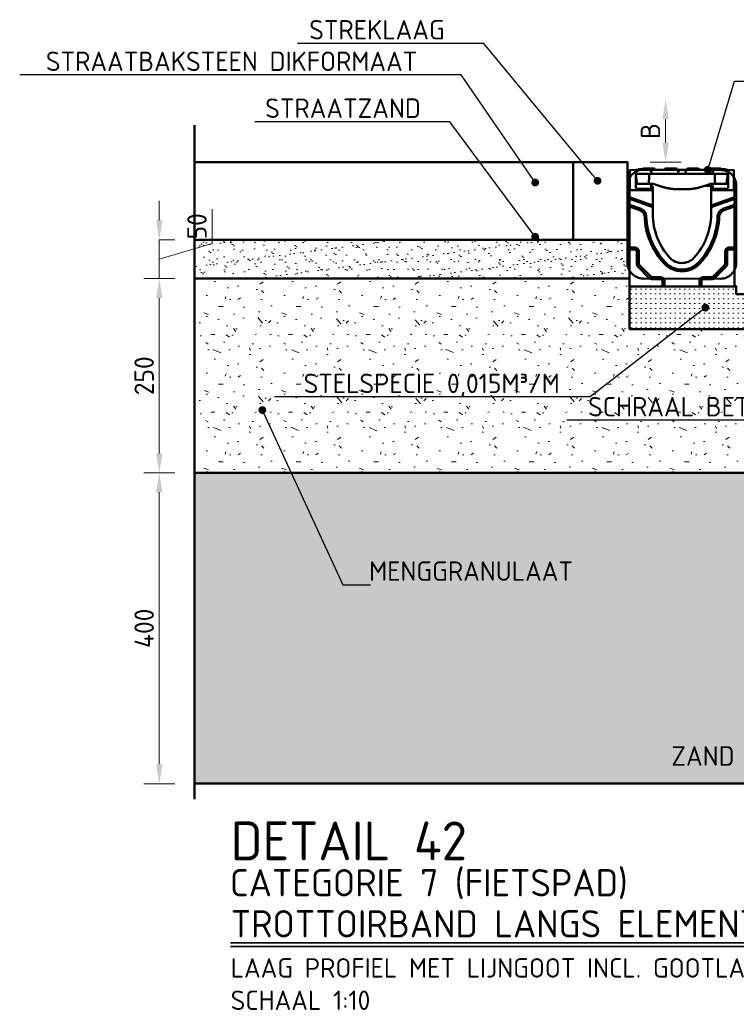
# Model space of a CAD drawing. Header units: metres. Extents: x 92403 to 95147, y 464428 to 465602.
# Tile 252 of 256: x 92607.55 to 92608.473, y 465104.414 to 465105.681. Entities that reach past the tile are written whole.
import ezdxf
from ezdxf import colors
from ezdxf.entities.mleader import LeaderData, LeaderLine
from ezdxf.math import Vec2, Vec3

# ---------------------------------------------------------------- set-up
doc = ezdxf.new("R2010")
doc.units = ezdxf.units.M
doc.linetypes.add('HIDDEN', pattern=[2.373, 1.58, -0.793])
doc.linetypes.add('XX-PROJECTGRENS', pattern=[18, 12, -3, 0, -3])
doc.layers.get('0').update_dxf_attribs({"linetype": 'CONTINUOUS'})
doc.layers.get('Defpoints').update_dxf_attribs({"linetype": 'CONTINUOUS'})
for name, color, linetype, lineweight in [('N-WE-GW-GROND_ZAND_CUNETZAND-AD-10', 7, 'CONTINUOUS', 18), ('N-WE-GW-GROND_ZAND_CUNETZAND-WERK-T25', 7, 'CONTINUOUS', 25), ('N-WE-KG-PROJECTGRENS-GD', 7, 'XX-PROJECTGRENS', 50), ('N-WE-RI-HWA_GOOT_LIJNGOOT-GD', 150, 'CONTINUOUS', 50), ('N-WE-VH-VERHARDING_ASFALT-GD', 252, 'CONTINUOUS', 50), ('N-WE-VH-VERHARDING_ASFALT-T25', 7, 'CONTINUOUS', 25), ('N-WE-VH-VERHARDING_BETON_SCHRAAL-GD', 252, 'CONTINUOUS', 50), ('N-WE-VH-VERHARDING_FUNDERING-AD-10', 252, 'CONTINUOUS', 18), ('N-WE-VH-VERHARDING_NATUURSTEEN-GD', 252, 'CONTINUOUS', 50), ('N-XX-GW-GROND_ZAND_FUNDERINGSZAND-AD-10', 7, 'CONTINUOUS', 18), ('X-XX-AL-TEKENBLAD_TITELBLOK-T25', 7, 'CONTINUOUS', 25), ('X-XX-AL-TEKENBLAD_TITELBLOK-T35', 50, 'CONTINUOUS', 35), ('X-XX-AL-TEKENBLAD_TITELBLOK-T50', 130, 'CONTINUOUS', 50), ('X-XX-AL-VERWIJZING_DETAIL-M', 7, 'CONTINUOUS', 18)]:
    doc.layers.add(name, color=color, linetype=linetype, lineweight=lineweight)
doc.styles.add('NLCS-ISO-ANNOTATIVE-T25', font='NLCS-ISO.ttf', dxfattribs={"height": 2.5})
doc.styles.add('NLCS-ISO-M10-T25', font='NLCS-ISO.ttf', dxfattribs={"height": 0.025})
doc.styles.add('NLCS-ISO-M10-T35', font='NLCS-ISO.ttf', dxfattribs={"height": 0.035})
doc.styles.add('NLCS-ISO-M10-T50', font='NLCS-ISO.ttf', dxfattribs={"height": 0.05})
doc.dimstyles.new('NLCS-M10-T25-PIJL_L2_H1', dxfattribs={"dimscale": 0.01, "dimtxt": 2.5, "dimasz": 2.5, "dimexe": 2, "dimexo": 2, "dimgap": 0.7, "dimtad": 1, "dimzin": 0, "dimdsep": 46, "dimtxsty": 'NLCS-ISO-M10-T25', "dimcen": 2.5, "dimdle": 2, "dimclrd": 256, "dimclre": 256, "dimclrt": 7, "dimadec": 1, "dimazin": 0, "dimtfac": 1, "dimtdec": 3, "dimtofl": 0, "dimtmove": 1, "dimatfit": 0, "dimfxl": 2, "dimfxlon": 1, "dimtfillclr": 256, "dimtolj": 1, "dimtzin": 0, "dimlwd": -1, "dimlwe": -1, "dimarcsym": 0})

# ---------------------------------------------------------------- blocks, each defined once
blk = doc.blocks.new('*D649')
at = {"layer": 'Defpoints', "color": 0, "transparency": 16777216}
for p in [(92607.7302, 465105.0982), (92607.7302, 465104.6982), (92607.7755, 465104.6982)]:
    blk.add_point(p, dxfattribs=at)
at = {"layer": 'X-XX-AL-VERWIJZING_DETAIL-M', "transparency": 16777216}
for p, q in [((92607.7302, 465105.0982), (92607.7502, 465105.0982)), ((92607.7302, 465105.0732), (92607.7302, 465104.7232)), ((92607.7502, 465104.6982), (92607.7102, 465104.6982))]:
    blk.add_line(p, q, dxfattribs=at)
for points in [[(92607.726, 465105.0732), (92607.7343, 465105.0732), (92607.7302, 465105.0982)], [(92607.726, 465104.7232), (92607.7343, 465104.7232), (92607.7302, 465104.6982)]]:
    blk.add_solid(points, dxfattribs=at)
at = {"layer": 'X-XX-AL-VERWIJZING_DETAIL-M', "color": 7, "transparency": 16777216, "insert": (92607.7107, 465104.8982), "char_height": 0.025, "attachment_point": 5, "rotation": 90, "style": 'NLCS-ISO-M10-T25'}
blk.add_mtext('\\A1;400', dxfattribs=at)
blk = doc.blocks.new('_Dot')
at = {"color": 0, "linetype": 'ByBlock', "lineweight": -2}
blk.add_line((-0.5, 0), (-1, 0), dxfattribs=at)
at = {"color": 0, "linetype": 'ByBlock', "const_width": 0.5}
blk.add_lwpolyline([(-0.25, 0, 1), (0.25, 0, 1)], format="xyb", close=True, dxfattribs=at)
blk = doc.blocks.new('*D651')
at = {"layer": 'Defpoints', "color": 0, "transparency": 16777216}
for p in [(92607.7755, 465105.3482), (92607.7302, 465105.0982), (92607.7755, 465105.0982)]:
    blk.add_point(p, dxfattribs=at)
at = {"layer": 'X-XX-AL-VERWIJZING_DETAIL-M', "transparency": 16777216}
for p, q in [((92607.7502, 465105.3482), (92607.7102, 465105.3482)), ((92607.7302, 465105.3232), (92607.7302, 465105.1232)), ((92607.7502, 465105.0982), (92607.7102, 465105.0982))]:
    blk.add_line(p, q, dxfattribs=at)
for points in [[(92607.726, 465105.3232), (92607.7343, 465105.3232), (92607.7302, 465105.3482)], [(92607.726, 465105.1232), (92607.7343, 465105.1232), (92607.7302, 465105.0982)]]:
    blk.add_solid(points, dxfattribs=at)
at = {"layer": 'X-XX-AL-VERWIJZING_DETAIL-M', "color": 7, "transparency": 16777216, "insert": (92607.7107, 465105.2232), "char_height": 0.025, "attachment_point": 5, "rotation": 90, "style": 'NLCS-ISO-M10-T25'}
blk.add_mtext('\\A1;250', dxfattribs=at)
blk = doc.blocks.new('*D652')
at = {"layer": 'Defpoints', "color": 0, "transparency": 16777216}
for p in [(92607.7302, 465105.3982), (92607.7302, 465105.3982), (92607.7302, 465105.3482)]:
    blk.add_point(p, dxfattribs=at)
at = {"layer": 'X-XX-AL-VERWIJZING_DETAIL-M', "transparency": 16777216}
for p, q in [((92607.7302, 465105.4232), (92607.7302, 465105.4482)), ((92607.7982, 465105.3936), (92607.7982, 465105.4376)), ((92607.7302, 465105.3982), (92607.7502, 465105.3982)), ((92607.7302, 465105.3482), (92607.7302, 465105.3982)), ((92607.7302, 465105.3732), (92607.7982, 465105.3936)), ((92607.7302, 465105.3482), (92607.7502, 465105.3482)), ((92607.7302, 465105.3232), (92607.7302, 465105.2982))]:
    blk.add_line(p, q, dxfattribs=at)
for points in [[(92607.726, 465105.4232), (92607.7343, 465105.4232), (92607.7302, 465105.3982)], [(92607.726, 465105.3232), (92607.7343, 465105.3232), (92607.7302, 465105.3482)]]:
    blk.add_solid(points, dxfattribs=at)
at = {"layer": 'X-XX-AL-VERWIJZING_DETAIL-M', "color": 7, "transparency": 16777216, "insert": (92607.7787, 465105.4156), "char_height": 0.025, "attachment_point": 5, "rotation": 90, "style": 'NLCS-ISO-M10-T25'}
blk.add_mtext('\\A1;50', dxfattribs=at)
blk = doc.blocks.new('*D825')
at = {"layer": 'Defpoints', "color": 0, "transparency": 16777216}
for p in [(92608.382, 465105.5782), (92608.51, 465105.5782), (92608.3331, 465105.4982)]:
    blk.add_point(p, dxfattribs=at)
at = {"layer": 'X-XX-AL-VERWIJZING_DETAIL-M', "transparency": 16777216}
for p, q in [((92608.382, 465105.5232), (92608.382, 465105.5532)), ((92608.362, 465105.4982), (92608.402, 465105.4982))]:
    blk.add_line(p, q, dxfattribs=at)
for points in [[(92608.3778, 465105.5532), (92608.3861, 465105.5532), (92608.382, 465105.5782)], [(92608.3778, 465105.5232), (92608.3861, 465105.5232), (92608.382, 465105.4982)]]:
    blk.add_solid(points, dxfattribs=at)
at = {"layer": 'X-XX-AL-VERWIJZING_DETAIL-M', "color": 7, "transparency": 16777216, "insert": (92608.3625, 465105.5382), "char_height": 0.025, "attachment_point": 5, "rotation": 90, "style": 'NLCS-ISO-M10-T25'}
blk.add_mtext('\\A1;B', dxfattribs=at)
blk = doc.blocks.new('Goot')
at = {"color": 8}
for p, q in [((0.008, 0.1496), (0.0005, 0.15)), ((0.0005, 0.15), (0.0005, 0.124)), ((0.0082, 0.1496), (0.008, 0.1496)), ((0.008, 0.127), (0.008, 0.1496)), ((0.0082, 0.15), (0.0251, 0.15)), ((0.0082, 0.145), (0.0082, 0.15)), ((0.0082, 0.145), (0.0095, 0.1329)), ((0.0283, 0.145), (0.0082, 0.145)), ((0.0342, 0.15), (0.0251, 0.15)), ((0.0283, 0.145), (0.0281, 0.1472)), ((0.0283, 0.145), (0.0342, 0.145)), ((0.0565, 0.15), (0.0342, 0.15)), ((0.0342, 0.145), (0.0565, 0.145)), ((0.0656, 0.15), (0.0565, 0.15)), ((0.0565, 0.145), (0.0625, 0.145)), ((0.0626, 0.1472), (0.0625, 0.145)), ((0.0725, 0.145), (0.0625, 0.145)), ((0.0656, 0.15), (0.0694, 0.15)), ((0.0785, 0.15), (0.0694, 0.15)), ((0.0725, 0.145), (0.0724, 0.1472)), ((0.0725, 0.145), (0.0785, 0.145)), ((0.1007, 0.15), (0.0785, 0.15)), ((0.0785, 0.145), (0.1007, 0.145)), ((0.1099, 0.15), (0.1007, 0.15)), ((0.1007, 0.145), (0.1067, 0.145)), ((0.1069, 0.1472), (0.1067, 0.145)), ((0.1267, 0.145), (0.1067, 0.145)), ((0.1097, 0.1437), (0.1097, 0.1437)), ((0.1099, 0.15), (0.1267, 0.15)), ((0.1249, 0.1328), (0.1267, 0.145)), ((0.1267, 0.15), (0.1267, 0.145)), ((0.127, 0.1496), (0.1267, 0.1496)), ((0.1345, 0.15), (0.127, 0.1496)), ((0.127, 0.1496), (0.127, 0.127)), ((0.1345, 0.124), (0.1345, 0.15)), ((0.026, 0.132), (0.01, 0.132)), ((0.0105, 0.132), (0.0106, 0.132)), ((0.0106, 0.132), (0.011, 0.132)), ((0.011, 0.132), (0.0249, 0.132)), ((0.0249, 0.1329), (0.0249, 0.132)), ((0.0249, 0.132), (0.0254, 0.132)), ((0.0254, 0.132), (0.03, 0.132)), ((0.028, 0.1304), (0.0278, 0.1265)), ((0.0279, 0.1285), (0.03, 0.1285)), ((0.028, 0.1305), (0.028, 0.131)), ((0.028, 0.1305), (0.028, 0.1304)), ((0.03, 0.1285), (0.03, 0.128)), ((0.03, 0.128), (0.03, 0.126)), ((0.0316, 0.1317), (0.0356, 0.1304)), ((0.0356, 0.1304), (0.0422, 0.1283)), ((0.0928, 0.1283), (0.0994, 0.1304)), ((0.0969, 0.1296), (0.107, 0.1296)), ((0.0994, 0.1304), (0.1034, 0.1317)), ((0.105, 0.132), (0.1096, 0.132)), ((0.105, 0.128), (0.105, 0.1285)), ((0.105, 0.1285), (0.1071, 0.1285)), ((0.105, 0.126), (0.105, 0.128)), ((0.107, 0.1305), (0.107, 0.131)), ((0.107, 0.1304), (0.107, 0.1305)), ((0.1072, 0.1265), (0.107, 0.1304)), ((0.107, 0.1304), (0.1072, 0.1265)), ((0.125, 0.132), (0.109, 0.132)), ((0.1096, 0.132), (0.1101, 0.132)), ((0.1101, 0.1329), (0.1101, 0.132)), ((0.1101, 0.132), (0.1234, 0.132)), ((0.114, 0.132), (0.114, 0.132)), ((0.1155, 0.132), (0.1155, 0.132)), ((0.1157, 0.132), (0.1157, 0.132)), ((0.1234, 0.132), (0.1239, 0.132)), ((0, 0.115), (0, 0.124)), ((0.03, 0.124), (0, 0.124)), ((0, 0.1127), (0, 0.115)), ((0.03, 0.1256), (0.009, 0.126)), ((0.03, 0.1256), (0.03, 0.126)), ((0.03, 0.124), (0.03, 0.1256)), ((0.03, 0.1041), (0.03, 0.124)), ((0.0625, 0.125), (0.0725, 0.125)), ((0.126, 0.126), (0.105, 0.1256)), ((0.105, 0.126), (0.105, 0.1256)), ((0.105, 0.124), (0.105, 0.1256)), ((0.105, 0.124), (0.105, 0.1041)), ((0.135, 0.124), (0.105, 0.124)), ((0.135, 0.124), (0.135, 0.115)), ((0.135, 0.115), (0.135, 0.1127)), ((0, 0.105), (0, 0.1127)), ((0, 0.1028), (0, 0.105)), ((0, 0.05), (0, 0.1028)), ((0.03, 0.1041), (0.03, 0.1018)), ((0.03, 0.1018), (0.03, 0.093)), ((0.105, 0.1018), (0.105, 0.1041)), ((0.105, 0.093), (0.105, 0.1018)), ((0.135, 0.1127), (0.135, 0.105)), ((0.135, 0.105), (0.135, 0.1028)), ((0.135, 0.1028), (0.135, 0.05)), ((0, 0.0473), (0, 0.05)), ((0, 0), (0, 0.0473)), ((0.135, 0.05), (0.135, 0.0473)), ((0.135, 0.0473), (0.135, 0)), ((0.0423, 0), (0, 0)), ((0.045, 0), (0.0423, 0)), ((0.09, 0), (0.045, 0)), ((0.0927, 0), (0.09, 0)), ((0.135, 0), (0.0927, 0))]:
    blk.add_line(p, q, dxfattribs=at)
at = {"color": 8, "transparency": 33554687}
for p, q in [((0.0169, 0.151), (0.0115, 0.151)), ((0.0115, 0.151), (0.0115, 0.15)), ((0.0168, 0.1506), (0.0167, 0.15)), ((0.0178, 0.1515), (0.0203, 0.1515)), ((0.0293, 0.1515), (0.0203, 0.1515)), ((0.0293, 0.1515), (0.0317, 0.1515)), ((0.0327, 0.1506), (0.0327, 0.15)), ((0.0453, 0.1506), (0.0452, 0.15)), ((0.0463, 0.1515), (0.0488, 0.1515)), ((0.0578, 0.1515), (0.0488, 0.1515)), ((0.0578, 0.1515), (0.0602, 0.1515)), ((0.0612, 0.1506), (0.0612, 0.15)), ((0.0738, 0.1506), (0.0737, 0.15)), ((0.0748, 0.1515), (0.0773, 0.1515)), ((0.0862, 0.1515), (0.0773, 0.1515)), ((0.0862, 0.1515), (0.0887, 0.1515)), ((0.0897, 0.1506), (0.0897, 0.15)), ((0.1023, 0.1506), (0.1022, 0.15)), ((0.1033, 0.1515), (0.1058, 0.1515)), ((0.1147, 0.1515), (0.1058, 0.1515)), ((0.1147, 0.1515), (0.1172, 0.1515)), ((0.1183, 0.151), (0.1181, 0.151)), ((0.1182, 0.1506), (0.1182, 0.15)), ((0.1213, 0.151), (0.1183, 0.151)), ((0.1232, 0.151), (0.1213, 0.151)), ((0.1234, 0.151), (0.1232, 0.151)), ((0.1234, 0.151), (0.1234, 0.15)), ((0, 0.115), (0.03, 0.1041)), ((0.105, 0.1041), (0.135, 0.115)), ((0.03, 0.1018), (0, 0.1127)), ((0, 0.105), (0.015, 0.0996)), ((0.0143, 0.0976), (0, 0.1028)), ((0.135, 0.1127), (0.105, 0.1018)), ((0.12, 0.0996), (0.135, 0.105)), ((0.135, 0.1028), (0.1207, 0.0976)), ((0, 0.05), (0.007, 0.05)), ((0.007, 0.0473), (0, 0.0473)), ((0.0093, 0.03), (0.0093, 0.045)), ((0.012, 0.045), (0.012, 0.03)), ((0.123, 0.03), (0.123, 0.045)), ((0.1257, 0.045), (0.1257, 0.03)), ((0.128, 0.05), (0.135, 0.05)), ((0.135, 0.0473), (0.128, 0.0473)), ((0.0135, 0.0265), (0.0265, 0.0135)), ((0.1085, 0.0135), (0.1215, 0.0265)), ((0.0246, 0.0116), (0.0116, 0.0246)), ((0.1234, 0.0246), (0.1104, 0.0116)), ((0.03, 0.012), (0.04, 0.012)), ((0.04, 0.0093), (0.03, 0.0093)), ((0.0423, 0), (0.0423, 0.007)), ((0.045, 0.007), (0.045, 0)), ((0.09, 0), (0.09, 0.007)), ((0.0927, 0.007), (0.0927, 0)), ((0.095, 0.012), (0.105, 0.012)), ((0.105, 0.0093), (0.095, 0.0093))]:
    blk.add_line(p, q, dxfattribs=at)
at = {"color": 8, "flags": 128}
for points in [[(0.0253, 0.1436), (0.0253, 0.1431), (0.0253, 0.1427), (0.0253, 0.1422), (0.0253, 0.1418), (0.0252, 0.1414), (0.0252, 0.1409), (0.0252, 0.1405), (0.0252, 0.14), (0.0252, 0.1396), (0.0251, 0.1391), (0.0251, 0.1387), (0.0251, 0.1383), (0.0251, 0.1378), (0.0251, 0.1374), (0.025, 0.1369), (0.025, 0.1365), (0.025, 0.136), (0.025, 0.1356), (0.025, 0.1352), (0.025, 0.1347), (0.0249, 0.1343), (0.0249, 0.1338), (0.0249, 0.1334), (0.0249, 0.1329)], [(0.0258, 0.145), (0.0257, 0.1449), (0.0257, 0.1449), (0.0257, 0.1448), (0.0257, 0.1448), (0.0256, 0.1447), (0.0256, 0.1447), (0.0256, 0.1446), (0.0255, 0.1446), (0.0255, 0.1445), (0.0255, 0.1444), (0.0255, 0.1444), (0.0255, 0.1443), (0.0254, 0.1443), (0.0254, 0.1442), (0.0254, 0.1441), (0.0254, 0.1441), (0.0254, 0.144), (0.0254, 0.144), (0.0254, 0.1439), (0.0254, 0.1438), (0.0254, 0.1438), (0.0253, 0.1437), (0.0253, 0.1436), (0.0253, 0.1436)], [(0.1097, 0.1436), (0.1097, 0.1436), (0.1097, 0.1437), (0.1096, 0.1438), (0.1096, 0.1438), (0.1096, 0.1439), (0.1096, 0.144), (0.1096, 0.144), (0.1096, 0.1441), (0.1096, 0.1441), (0.1096, 0.1442), (0.1096, 0.1443), (0.1095, 0.1443), (0.1095, 0.1444), (0.1095, 0.1444), (0.1095, 0.1445), (0.1095, 0.1446), (0.1094, 0.1446), (0.1094, 0.1447), (0.1094, 0.1447), (0.1093, 0.1448), (0.1093, 0.1448), (0.1093, 0.1449), (0.1093, 0.1449), (0.1092, 0.145)], [(0.1101, 0.1329), (0.1101, 0.1334), (0.1101, 0.1338), (0.1101, 0.1343), (0.11, 0.1347), (0.11, 0.1352), (0.11, 0.1356), (0.11, 0.136), (0.11, 0.1365), (0.11, 0.1369), (0.1099, 0.1374), (0.1099, 0.1378), (0.1099, 0.1383), (0.1099, 0.1387), (0.1099, 0.1391), (0.1098, 0.1396), (0.1098, 0.14), (0.1098, 0.1405), (0.1098, 0.1409), (0.1098, 0.1414), (0.1097, 0.1418), (0.1097, 0.1422), (0.1097, 0.1427), (0.1097, 0.1431), (0.1097, 0.1436)], [(0.03, 0.132), (0.0301, 0.132), (0.0301, 0.132), (0.0302, 0.132), (0.0303, 0.132), (0.0303, 0.132), (0.0304, 0.132), (0.0304, 0.132), (0.0305, 0.132), (0.0306, 0.132), (0.0306, 0.132), (0.0307, 0.132), (0.0308, 0.1319), (0.0308, 0.1319), (0.0309, 0.1319), (0.031, 0.1319), (0.031, 0.1319), (0.0311, 0.1319), (0.0312, 0.1319), (0.0312, 0.1318), (0.0313, 0.1318), (0.0314, 0.1318), (0.0314, 0.1318), (0.0315, 0.1318), (0.0316, 0.1317)], [(0.0422, 0.1283), (0.043, 0.128), (0.0438, 0.1277), (0.0447, 0.1275), (0.0455, 0.1273), (0.0463, 0.127), (0.0472, 0.1268), (0.048, 0.1266), (0.0488, 0.1265), (0.0497, 0.1263), (0.0505, 0.1261), (0.0514, 0.126), (0.0522, 0.1258), (0.0531, 0.1257), (0.0539, 0.1256), (0.0548, 0.1255), (0.0556, 0.1254), (0.0565, 0.1253), (0.0573, 0.1252), (0.0582, 0.1251), (0.059, 0.1251), (0.0599, 0.1251), (0.0608, 0.125), (0.0616, 0.125), (0.0625, 0.125)], [(0.0725, 0.125), (0.0734, 0.125), (0.0742, 0.125), (0.0751, 0.1251), (0.076, 0.1251), (0.0768, 0.1251), (0.0777, 0.1252), (0.0785, 0.1253), (0.0794, 0.1254), (0.0802, 0.1255), (0.0811, 0.1256), (0.0819, 0.1257), (0.0828, 0.1258), (0.0836, 0.126), (0.0845, 0.1261), (0.0853, 0.1263), (0.0862, 0.1265), (0.087, 0.1266), (0.0878, 0.1268), (0.0887, 0.127), (0.0895, 0.1273), (0.0903, 0.1275), (0.0912, 0.1277), (0.092, 0.128), (0.0928, 0.1283)], [(0.1034, 0.1317), (0.1035, 0.1318), (0.1036, 0.1318), (0.1036, 0.1318), (0.1037, 0.1318), (0.1038, 0.1318), (0.1038, 0.1319), (0.1039, 0.1319), (0.104, 0.1319), (0.104, 0.1319), (0.1041, 0.1319), (0.1042, 0.1319), (0.1042, 0.1319), (0.1043, 0.132), (0.1044, 0.132), (0.1044, 0.132), (0.1045, 0.132), (0.1046, 0.132), (0.1046, 0.132), (0.1047, 0.132), (0.1047, 0.132), (0.1048, 0.132), (0.1049, 0.132), (0.1049, 0.132), (0.105, 0.132)], [(0.107, 0.131), (0.1071, 0.1312), (0.1071, 0.1314), (0.1072, 0.1316), (0.1073, 0.1317), (0.1075, 0.1318), (0.1077, 0.1319), (0.1078, 0.132), (0.1079, 0.132), (0.108, 0.132), (0.108, 0.132), (0.1081, 0.132), (0.1082, 0.132), (0.1083, 0.132), (0.1085, 0.132), (0.1087, 0.132), (0.1088, 0.132), (0.109, 0.132)], [(0.125, 0.132), (0.1252, 0.132), (0.1253, 0.132), (0.1255, 0.132), (0.1257, 0.132), (0.1258, 0.132), (0.1259, 0.132), (0.126, 0.132), (0.126, 0.132), (0.1261, 0.132), (0.1262, 0.132), (0.1263, 0.1319), (0.1265, 0.1318), (0.1267, 0.1317), (0.1268, 0.1316), (0.1269, 0.1314), (0.1269, 0.1312), (0.127, 0.131)]]:
    blk.add_lwpolyline(points, dxfattribs=at)
at = {"color": 8, "transparency": 33554687}
for centre, radius, start, end in [((0.0178, 0.1505), 0.001, 90, 177), ((0.0317, 0.1505), 0.001, 3, 90), ((0.0463, 0.1505), 0.001, 90, 177), ((0.0602, 0.1505), 0.001, 3, 90), ((0.0748, 0.1505), 0.001, 90, 177), ((0.0887, 0.1505), 0.001, 3, 90), ((0.1033, 0.1505), 0.001, 90, 177), ((0.1172, 0.1505), 0.001, 3, 90), ((0.0115, 0.09), 0.008, 1.6719, 70), ((0.0115, 0.09), 0.0101, 1.6719, 70), ((0.1127, 0.093), 0.0932, 181.6719, 222.8955), ((0.1127, 0.093), 0.0911, 181.6719, 222.8955), ((0.0223, 0.093), 0.0911, 317.1045, 358.3281), ((0.0223, 0.093), 0.0932, 317.1045, 358.3281), ((0.1235, 0.09), 0.0101, 110, 178.3281), ((0.1235, 0.09), 0.008, 110, 178.3281), ((0.007, 0.045), 0.005, 0, 90), ((0.007, 0.045), 0.00232, 0, 90), ((0.128, 0.045), 0.005, 90, 180), ((0.128, 0.045), 0.00232, 90, 180), ((0.017, 0.03), 0.00768, 180, 225), ((0.017, 0.03), 0.005, 180, 225), ((0.0675, 0.051), 0.0315, 222.8955, 317.1045), ((0.0675, 0.051), 0.0294, 222.8955, 317.1045), ((0.118, 0.03), 0.005, 315, 0), ((0.118, 0.03), 0.00768, 315, 0), ((0.03, 0.017), 0.005, 225, 270), ((0.105, 0.017), 0.005, 270, 315), ((0.03, 0.017), 0.00768, 225, 270), ((0.04, 0.007), 0.005, 0, 90), ((0.04, 0.007), 0.00232, 0, 90), ((0.095, 0.007), 0.005, 90, 180), ((0.095, 0.007), 0.00232, 90, 180), ((0.105, 0.017), 0.00768, 270, 315)]:
    blk.add_arc(centre, radius, start, end, dxfattribs=at)
at = {"color": 8}
for centre, radius, start, end in [((0.0251, 0.147), 0.003, 3.0009, 90.0004), ((0.0656, 0.147), 0.003, 89.9996, 176.9991), ((0.0694, 0.147), 0.003, 3.0009, 90.0004), ((0.1099, 0.147), 0.003, 89.9996, 176.9991), ((0.0105, 0.133), 0.001, 186, 270), ((0.1239, 0.133), 0.001, 270, 351.2538), ((0.1127, 0.093), 0.0827, 180, 222.8955), ((0.0223, 0.093), 0.0827, 317.1045, 0), ((0.0675, 0.051), 0.021, 222.8955, 317.1045)]:
    blk.add_arc(centre, radius, start, end, dxfattribs=at)
for centre, major_axis, ratio, start_param, end_param in [((0.009, 0.131), (-0.000999, 0.000052), 0.999998, 4.764749, 6.283185), ((0.009, 0.127), (0, -0.001), 0.999998, 4.712389, 6.265732), ((0.01, 0.132), (-0.001, 0), 0.002004, 4.715128, 6.283185), ((0.026, 0.132), (-0.001, 0), 0.002004, 3.141593, 4.70965), ((0.027, 0.131), (0.000999, 0.000052), 0.999998, 0, 1.518436), ((0.126, 0.127), (0, -0.001), 0.999998, 0.017453, 1.570796), ((0.0268, 0.1266), (0.00089, 0.000455), 0.999999, 4.712389, 5.758053), ((0.1082, 0.1266), (-0.000999, -0.000052), 0.999998, 0, 1.045664)]:
    blk.add_ellipse(centre, major_axis=major_axis, ratio=ratio, start_param=start_param, end_param=end_param, dxfattribs=at)

msp = doc.modelspace()

# ---------------------------------------------------------------- hatches: boundary and pattern name
at = {"layer": 'N-WE-GW-GROND_ZAND_CUNETZAND-AD-10'}
h = msp.add_hatch(dxfattribs=at)
h.set_pattern_fill('AGW-GROND_ZAND_CUNETZAND', color=256, scale=0.01, pattern_type=2)
h.set_pattern_definition([(0, (2984.62546, 6083.342321), (0.00625, 0.00625), [0, -0.0125])])
h.paths.add_polyline_path([(92609.073093, 465104.698243), (92609.073093, 465105.098243), (92607.988159, 465105.098243), (92607.775536, 465105.098243), (92607.775536, 465104.698243)])
at = {"layer": 'N-WE-VH-VERHARDING_FUNDERING-AD-10'}
h = msp.add_hatch(dxfattribs=at)
h.set_pattern_fill('AVH-FUNDERING_GRANULAAT', color=256, scale=0.01, pattern_type=2)
h.set_pattern_definition([(0, (2984.72046, 6083.45632), (0, 0.1), [0, -0.1]), (0, (2984.72146, 6083.42132), (0, 0.1), [0, -0.1]), (0, (2984.72446, 6083.47532), (0, 0.1), [0, -0.1]), (338.1986, (2984.67246, 6083.44432), (0.3000000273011, -0.0999999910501), [0.0107703, -0.5277462]), (216.8699, (2984.68246, 6083.44032), (0.29999999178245, 0.2000000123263), [0.005, -0.495]), (130.6013, (2984.67846, 6083.437321), (0.5000000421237, -0.59999990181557), [0.0092195, -0.9127349]), (206.5651, (2984.64546, 6083.42532), (-0.099999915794, -0.1000001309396), [0.0022361, -0.2213707]), (326.3099, (2984.64346, 6083.42432), (0.1999999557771, -0.1000001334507), [0.0036056, -0.3569496]), (108.4349, (2984.64646, 6083.42232), (-0.0999998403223, 0.2000000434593), [0.0031623, -0.3130655]), (225, (2984.70946, 6083.41532), (-2e-17, -0.100000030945), [0.0042426, -0.1371787]), (0, (2984.70646, 6083.41232), (0.1, 0.1), [0.006, -0.094]), (135, (2984.71246, 6083.41232), (-0.100000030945, 9e-18), [0.0042426, -0.1371787]), (251.5651, (2984.69746, 6083.47932), (0.0999998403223, 0.2000000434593), [0.0031623, -0.3130655]), (0, (2984.69646, 6083.47632), (0.1, 0.1), [0.005, -0.095]), (143.1301, (2984.70146, 6083.47632), (-0.29999999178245, 0.2000000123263), [0.005, -0.495]), (213.6901, (2984.64446, 6083.48032), (0.1999999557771, 0.1000001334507), [0.0036056, -0.3569496]), (341.5651, (2984.64146, 6083.47832), (-0.2000000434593, 0.0999998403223), [0.0063246, -0.3099032]), (126.8699, (2984.64746, 6083.47632), (0.2000000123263, -0.29999999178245), [0.005, -0.495]), (0, (2984.67346, 6083.47632), (0, 0.1), [0, -0.1]), (0, (2984.64646, 6083.45032), (0, 0.1), [0, -0.1]), (0, (2984.67446, 6083.41332), (0, 0.1), [0, -0.1]), (0, (2984.70146, 6083.44432), (0, 0.1), [0, -0.1]), (0, (2984.67246, 6083.46132), (0, 0.1), [0, -0.1]), (0, (2984.65046, 6083.46432), (0, 0.1), [0, -0.1]), (0, (2984.65946, 6083.45832), (0, 0.1), [0, -0.1]), (0, (2984.65546, 6083.43432), (0, 0.1), [0, -0.1]), (0, (2984.63146, 6083.43832), (0, 0.1), [0, -0.1]), (0, (2984.63246, 6083.46132), (0, 0.1), [0, -0.1]), (0, (2984.62946, 6083.48332), (0, 0.1), [0, -0.1]), (0, (2984.66046, 6083.48732), (0, 0.1), [0, -0.1]), (0, (2984.68246, 6083.49132), (0, 0.1), [0, -0.1]), (0, (2984.71746, 6083.48732), (0, 0.1), [0, -0.1]), (0, (2984.69346, 6083.45632), (0, 0.1), [0, -0.1]), (0, (2984.68346, 6083.47432), (0, 0.1), [0, -0.1]), (0, (2984.69146, 6083.42632), (0, 0.1), [0, -0.1]), (0, (2984.66146, 6083.42132), (0, 0.1), [0, -0.1]), (0, (2984.69146, 6083.39932), (0, 0.1), [0, -0.1]), (0, (2984.65846, 6083.40532), (0, 0.1), [0, -0.1]), (0, (2984.62646, 6083.40232), (0, 0.1), [0, -0.1]), (0, (2984.63846, 6083.39732), (0, 0.1), [0, -0.1]), (0, (2984.63946, 6083.41132), (0, 0.1), [0, -0.1]), (0, (2984.70646, 6083.39532), (0, 0.1), [0, -0.1]), (0, (2984.71846, 6083.43632), (0, 0.1), [0, -0.1]), (0, (2984.71346, 6083.46632), (0, 0.1), [0, -0.1]), (0, (2984.66746, 6083.39432), (0, 0.1), [0, -0.1])])
h.paths.add_polyline_path([(92608.973114, 465105.098243), (92608.973114, 465105.283243), (92608.335594, 465105.283243), (92608.332929, 465105.348243), (92607.77554, 465105.348243), (92607.775536, 465105.098243)])
h = msp.add_hatch(dxfattribs=at)
h.set_pattern_fill('AVH-FUNDERING_ZANDCEMENTSTAB', color=256, scale=0.01, pattern_type=2)
h.set_pattern_definition([(0, (2984.62546, 6083.422321), (0.03125, 0.00625), [0, -0.00625])])
h.paths.add_polyline_path([(92608.335594, 465105.338243), (92608.335594, 465105.283243), (92608.668094, 465105.283243), (92608.623094, 465105.328243), (92608.473094, 465105.328243), (92608.470594, 465105.338243)])
h.paths.add_polyline_path([(92608.473094, 465105.328243), (92608.473094, 465105.338243), (92608.470594, 465105.338243)], flags=16)
at = {"layer": 'N-XX-GW-GROND_ZAND_FUNDERINGSZAND-AD-10'}
h = msp.add_hatch(dxfattribs=at)
h.set_pattern_fill('AGW-GROND_ZAND_FUNDERINGSZAND', color=256, scale=0.01, pattern_type=2)
h.set_pattern_definition([(37.5, (2984.62546, 6083.392321), (-0.0006299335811, 0.01926823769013), [0, -0.0152, 0, -0.017, 0, -0.01625]), (7.5, (2984.62546, 6083.39232), (0.0176977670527, 0.0282214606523), [0, -0.0082, 0, -0.0137, 0, -0.00525]), (327.5, (2984.61316, 6083.392321), (0.0311414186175, 5.659053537e-05), [0, -0.005, 0, -0.018, 0, -0.0235]), (317.5, (2984.61316, 6083.39232), (0.0300612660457, 0.0087767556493), [0, -0.0025, 0, -0.0118, 0, -0.0135])])
h.paths.add_polyline_path([(92607.775536, 465105.398243), (92607.775536, 465105.348243), (92608.332929, 465105.348243), (92608.333094, 465105.378217), (92608.333094, 465105.398243)])

# ---------------------------------------------------------------- linework, layer by layer
at = {"layer": 'N-WE-KG-PROJECTGRENS-GD'}
msp.add_line((92607.775536, 465105.545834), (92607.775536, 465104.678243), dxfattribs=at)
at = {"layer": 'N-WE-VH-VERHARDING_ASFALT-GD'}
for points in [[(92607.775536, 465105.498243), (92608.333094, 465105.498243), (92608.333094, 465105.428243)], [(92608.263094, 465105.398243), (92608.263094, 465105.498243)], [(92607.775536, 465105.398243), (92608.335594, 465105.398243)], [(92607.775536, 465105.348243), (92608.335594, 465105.348243)], [(92607.775536, 465104.698243), (92609.073093, 465104.698243)]]:
    msp.add_lwpolyline(points, dxfattribs=at)
at = {"layer": 'N-WE-VH-VERHARDING_BETON_SCHRAAL-GD'}
for points in [[(92608.668094, 465105.283243), (92608.335594, 465105.283243), (92608.335594, 465105.338243), (92608.473094, 465105.338243), (92608.473094, 465105.328243), (92608.623094, 465105.328243), (92608.668094, 465105.283243)], [(92609.073093, 465105.098243), (92607.988159, 465105.098243), (92607.775536, 465105.098243)]]:
    msp.add_lwpolyline(points, dxfattribs=at)
at = {"layer": 'N-WE-VH-VERHARDING_NATUURSTEEN-GD', "linetype": 'HIDDEN', "ltscale": 5, "flags": 128}
msp.add_lwpolyline([(92608.464281, 465105.484613, -0.24800425), (92608.473093, 465105.467865), (92608.472911, 465105.368339, -0.41421356), (92608.452625, 465105.348126), (92608.353125, 465105.348308, -0.41421356), (92608.332912, 465105.368595), (92608.333094, 465105.468121, -0.05615879), (92608.333609, 465105.472626, -0.34991513), (92608.35338, 465105.488334), (92608.45288, 465105.488152, -0.15072575)], format="xyb", close=True, dxfattribs=at)
at = {"layer": 'X-XX-AL-TEKENBLAD_TITELBLOK-T35'}
for p, q in [((92607.822065, 465104.493563), (92608.884314, 465104.493563)), ((92607.822065, 465104.488563), (92608.884314, 465104.488563))]:
    msp.add_line(p, q, dxfattribs=at)

# ---------------------------------------------------------------- block references
at = {"layer": 'N-WE-RI-HWA_GOOT_LIJNGOOT-GD'}
msp.add_blockref('Goot', (92608.335594, 465105.338243), dxfattribs=at)

# ---------------------------------------------------------------- texts
at = {"layer": 'N-WE-GW-GROND_ZAND_CUNETZAND-WERK-T25', "insert": (92608.389448, 465104.721313), "char_height": 0.025, "attachment_point": 7, "style": 'NLCS-ISO-ANNOTATIVE-T25'}
msp.add_mtext('ZAND', dxfattribs=at)
at = {"layer": 'X-XX-AL-TEKENBLAD_TITELBLOK-T25', "insert": (92607.822065, 465104.406911), "char_height": 0.025, "attachment_point": 7, "style": 'NLCS-ISO-M10-T25'}
msp.add_mtext('LAAG PROFIEL MET LIJNGOOT INCL. GOOTLAAG VAN KEIEN\\PSCHAAL 1:10', dxfattribs=at)
at = {"layer": 'X-XX-AL-TEKENBLAD_TITELBLOK-T35', "char_height": 0.035, "width": 1.298086, "attachment_point": 7, "style": 'NLCS-ISO-M10-T35'}
for s, insert in [('CATEGORIE 7 (FIETSPAD)', (92607.821198, 465104.549796)), ('TROTTOIRBAND LANGS ELEMENTEN OP FUNDERING', (92607.822065, 465104.500338))]:
    msp.add_mtext(s, dxfattribs=dict(at, insert=insert))
at = {"layer": 'X-XX-AL-TEKENBLAD_TITELBLOK-T50', "insert": (92607.822065, 465104.599506), "char_height": 0.05, "width": 1.298086, "attachment_point": 7, "style": 'NLCS-ISO-M10-T50'}
msp.add_mtext('DETAIL 42', dxfattribs=at)

# ---------------------------------------------------------------- dimensions: what is measured, and where the dimension line sits
at = {"layer": 'X-XX-AL-VERWIJZING_DETAIL-M'}
dim = msp.add_linear_dim(base=(92608.381951, 465105.578243), p1=(92608.333094, 465105.498243), p2=(92608.510036, 465105.578243), angle=90, text='B', dimstyle='NLCS-M10-T25-PIJL_L2_H1', override={"dimdec": 0, "dimlfac": 1000, "dimse2": 1}, dxfattribs=at)
dim.commit()
dim.dimension.update_dxf_attribs({"geometry": '*D825', "text_midpoint": (92608.362451, 465105.538243)})
for base, p1, p2, picture, middle in [((92607.730152, 465105.398243), (92607.730152, 465105.348243), (92607.730152, 465105.398243), '*D652', (92607.778652, 465105.400643)), ((92607.730152, 465105.098243), (92607.775536, 465105.348243), (92607.775536, 465105.098243), '*D651', (92607.710652, 465105.223243)), ((92607.730152, 465104.698243), (92607.730152, 465105.098243), (92607.775536, 465104.698243), '*D649', (92607.710652, 465104.898243))]:
    dim = msp.add_linear_dim(base=base, p1=p1, p2=p2, angle=90, dimstyle='NLCS-M10-T25-PIJL_L2_H1', override={"dimdec": 0, "dimlfac": 1000}, dxfattribs=at)
    dim.commit()
    dim.dimension.update_dxf_attribs({"geometry": picture, "text_midpoint": middle})

# ---------------------------------------------------------------- leaders
at = {"layer": 'N-WE-VH-VERHARDING_ASFALT-T25', "linetype": 'ByBlock'}
ml = msp.add_multileader_mtext('Standard', dxfattribs=at)
ml.set_content('\\A1;STREKLAAG', color=7, style='NLCS-ISO-M10-T25')
ml.set_leader_properties(color=256, lineweight=-1)
ml.set_arrow_properties(name='DOT')
ml.build(insert=Vec2(0, 0))
ml.multileader.update_dxf_attribs({"text_left_attachment_type": 5, "text_right_attachment_type": 5, "dogleg_length": 0.025, "arrow_head_size": 0.01, "scale": 0.01})
ctx = ml.context
ctx.base_point, ctx.scale, ctx.char_height, ctx.arrow_head_size, ctx.landing_gap_size, ctx.plane_origin = Vec3(92607.914197, 465105.651025), 0.01, 0.025, 0.01, 0.009, Vec3(92608.294487, 465105.447634)
ctx.left_attachment, ctx.right_attachment = 5, 5
notes = []
notes.append((ctx, [(0, (1, 1, 0), (92608.147881, 465105.651025), (-1, 0), 0.040684, [(0, [(92608.294487, 465105.474194)], 0, [])])]))
ctx.mtext.insert, ctx.mtext.flow_direction = Vec3(92607.923197, 465105.681025), 5
ml = msp.add_multileader_mtext('Standard', dxfattribs=at)
ml.set_content('\\A1;STRAATBAKSTEEN DIKFORMAAT', color=7, style='NLCS-ISO-M10-T25')
ml.set_leader_properties(color=256, lineweight=-1)
ml.set_arrow_properties(name='DOT')
ml.build(insert=Vec2(0, 0))
ml.multileader.update_dxf_attribs({"text_left_attachment_type": 5, "text_right_attachment_type": 5, "dogleg_length": 0.025, "arrow_head_size": 0.01, "scale": 0.01})
ctx = ml.context
ctx.base_point, ctx.scale, ctx.char_height, ctx.arrow_head_size, ctx.landing_gap_size, ctx.plane_origin = Vec3(92607.575182, 465105.610413), 0.01, 0.025, 0.01, 0.009, Vec3(92608.214209, 465105.445274)
ctx.left_attachment, ctx.right_attachment = 5, 5
notes.append((ctx, [(0, (1, 1, 0), (92608.118866, 465105.610413), (-1, 0), 0.040684, [(0, [(92608.214209, 465105.471835)], 0, [])])]))
ctx.mtext.insert, ctx.mtext.flow_direction = Vec3(92607.584182, 465105.640413), 5
ml = msp.add_multileader_mtext('Standard', dxfattribs=at)
ml.set_content('LIJNGOOT', color=7, style='NLCS-ISO-M10-T25')
ml.set_leader_properties(color=256, lineweight=-1)
ml.set_arrow_properties(name='DOT')
ml.build(insert=Vec2(0, 0))
ml.multileader.update_dxf_attribs({"text_left_attachment_type": 5, "text_right_attachment_type": 5, "dogleg_length": 2.5, "arrow_head_size": 0.01, "scale": 0.01})
ctx = ml.context
ctx.base_point, ctx.scale, ctx.char_height, ctx.arrow_head_size, ctx.landing_gap_size, ctx.plane_origin = Vec3(92608.495774, 465105.60248), 0.01, 0.025, 0.01, 0.009, Vec3(92608.395823, 465105.488243)
ctx.left_attachment, ctx.right_attachment = 5, 5
notes.append((ctx, [(1, (1, 1, 0), (92608.470774, 465105.60248), (1, 0), 0.025, [(0, [(92608.436344, 465105.488243)], 0, [])])]))
ctx.mtext.insert, ctx.mtext.width, ctx.mtext.flow_direction = Vec3(92608.504774, 465105.63248), 0.47697748, 5
ml = msp.add_multileader_mtext('Standard', dxfattribs=at)
ml.set_content('STRAATZAND', color=7, style='NLCS-ISO-M10-T25')
ml.set_leader_properties(color=256, lineweight=-1)
ml.set_arrow_properties(name='DOT')
ml.build(insert=Vec2(0, 0))
ml.multileader.update_dxf_attribs({"text_left_attachment_type": 5, "text_right_attachment_type": 5, "dogleg_length": 0.025, "arrow_head_size": 0.01, "scale": 0.01})
ctx = ml.context
ctx.base_point, ctx.scale, ctx.char_height, ctx.arrow_head_size, ctx.landing_gap_size, ctx.plane_origin = Vec3(92607.85755, 465105.550054), 0.01, 0.025, 0.01, 0.009, Vec3(92608.214209, 465105.359402)
ctx.left_attachment, ctx.right_attachment = 5, 5
notes.append((ctx, [(0, (1, 1, 0), (92608.104137, 465105.550054), (-1, 0), 0.026087, [(0, [(92608.214209, 465105.402023)], 0, [])])]))
ctx.mtext.insert, ctx.mtext.flow_direction = Vec3(92607.86655, 465105.580054), 5
ml = msp.add_multileader_mtext('Standard', dxfattribs=at)
ml.set_content('\\A1;STELSPECIE 0,015M³/M', color=7, style='NLCS-ISO-M10-T25')
ml.set_leader_properties(color=256, lineweight=-1)
ml.set_arrow_properties(name='DOT')
ml.build(insert=Vec2(0, 0))
ml.multileader.update_dxf_attribs({"text_left_attachment_type": 5, "text_right_attachment_type": 5, "dogleg_length": 2.5, "arrow_head_size": 0.01, "scale": 0.01})
ctx = ml.context
ctx.base_point, ctx.scale, ctx.char_height, ctx.arrow_head_size, ctx.landing_gap_size, ctx.plane_origin = Vec3(92607.906995, 465105.195887), 0.01, 0.025, 0.01, 0.009, Vec3(92608.406344, 465105.323508)
ctx.left_attachment, ctx.right_attachment = 5, 5
notes.append((ctx, [(1, (1, 1, 0), (92608.284995, 465105.195887), (-1, 0), 0.025, [(0, [(92608.433306, 465105.31089)], 0, [])])]))
ctx.mtext.insert, ctx.mtext.flow_direction = Vec3(92607.915995, 465105.225887), 5
ml = msp.add_multileader_mtext('Standard', dxfattribs=at)
ml.set_content('\\A1;SCHRAAL BETON 0,04M³/M', color=7, style='NLCS-ISO-M10-T25')
ml.set_leader_properties(color=256, lineweight=-1)
ml.set_arrow_properties(name='DOT')
ml.build(insert=Vec2(0, 0))
ml.multileader.update_dxf_attribs({"text_left_attachment_type": 5, "text_right_attachment_type": 5, "dogleg_length": 2.5, "arrow_head_size": 0.01, "scale": 0.01})
ctx = ml.context
ctx.base_point, ctx.scale, ctx.char_height, ctx.arrow_head_size, ctx.landing_gap_size, ctx.plane_origin = Vec3(92608.273235, 465105.165887), 0.01, 0.025, 0.01, 0.009, Vec3(92608.840083, 465105.323508)
ctx.left_attachment, ctx.right_attachment = 5, 5
notes.append((ctx, [(1, (1, 1, 0), (92608.718735, 465105.165887), (-1, 0), 0.025, [(0, [(92608.842412, 465105.313574)], 0, [])])]))
ctx.mtext.insert, ctx.mtext.flow_direction = Vec3(92608.282235, 465105.195887), 5
ml = msp.add_multileader_mtext('Standard', dxfattribs=at)
ml.set_content('\\A1;MENGGRANULAAT', color=7, style='NLCS-ISO-M10-T25')
ml.set_leader_properties(color=256, lineweight=-1)
ml.set_arrow_properties(name='DOT')
ml.build(insert=Vec2(0, 0))
ml.multileader.update_dxf_attribs({"text_left_attachment_type": 5, "text_right_attachment_type": 5, "dogleg_length": 2.5, "arrow_head_size": 0.01, "scale": 0.01})
ctx = ml.context
ctx.base_point, ctx.scale, ctx.char_height, ctx.arrow_head_size, ctx.landing_gap_size, ctx.plane_origin = Vec3(92607.991386, 465104.954317), 0.01, 0.025, 0.01, 0.009, Vec3(92607.924821, 465105.095772)
ctx.left_attachment, ctx.right_attachment = 5, 5
notes.append((ctx, [(0, (1, 1, 0), (92607.966386, 465104.954317), (1, 0), 0.025, [(0, [(92607.862871, 465105.179083)], 0, [])])]))
ctx.mtext.insert, ctx.mtext.width, ctx.mtext.flow_direction = Vec3(92608.000386, 465104.984317), 0.1621496, 5
for ctx, leaders in notes:
    for number, flags, end, landing, length, lines in leaders:
        leader = LeaderData()
        leader.index, (leader.has_last_leader_line, leader.has_dogleg_vector, leader.attachment_direction) = number, flags
        leader.last_leader_point, leader.dogleg_vector, leader.dogleg_length = Vec3(end), Vec3(landing), length
        for number, points, colour, breaks in lines:
            line = LeaderLine()
            line.index, line.vertices, line.color, line.breaks = number, Vec3.list(points), colors.encode_raw_color(colour), breaks
            leader.lines.append(line)
        ctx.leaders.append(leader)

doc.saveas('drawing.dxf')
